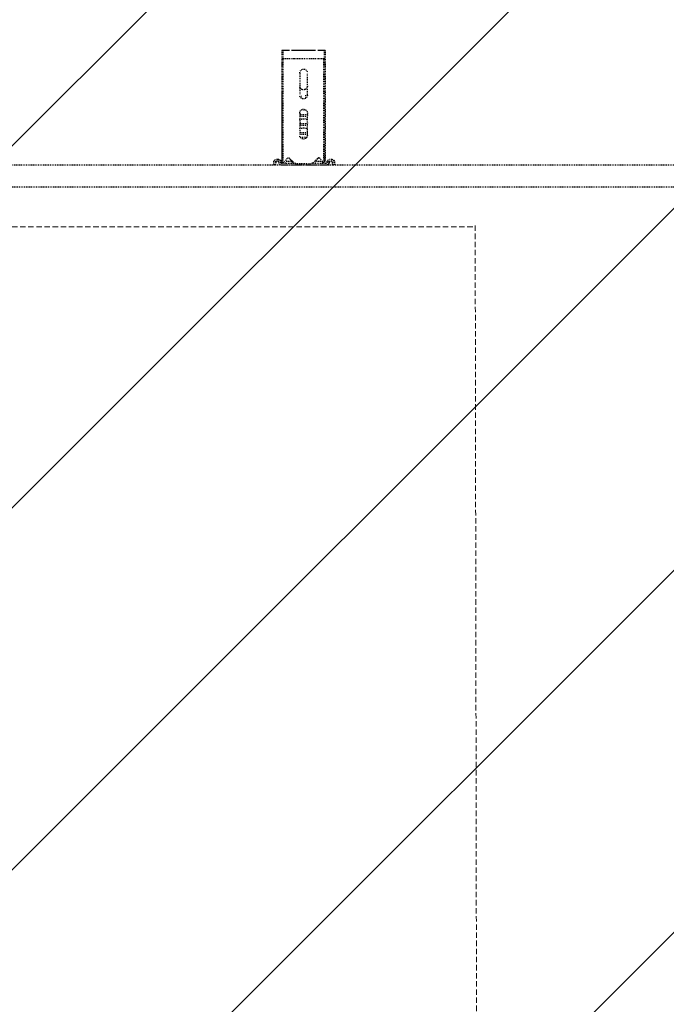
# Model space of a CAD drawing. Header units: centimetres. Extents: x 27698 to 42070, y 833 to 13367.
# Tile 38 of 59: x 29826 to 29902, y 5541 to 5657. Entities that reach past the tile are written whole.
import ezdxf
from ezdxf.enums import TextEntityAlignment as Align

# ---------------------------------------------------------------- set-up
doc = ezdxf.new("R2010")
doc.units = ezdxf.units.CM
doc.header["$LTSCALE"] = 0.1
doc.linetypes.add('DASHED2', pattern=[9.525, 6.35, -3.175])
doc.layers.add('A-Wyburzenia', color=35, linetype='DASHED2', lineweight=0)
doc.layers.add('A_Sufity - Opis', color=4, linetype='Continuous', lineweight=13)
for name, color, linetype in [('A_drzwi opis istniejące', 161, 'Continuous'), ('CKDRZWI_', 7, 'Continuous'), ('PODKŁAD STAN ISTNIEJĄCY', 7, 'Continuous')]:
    doc.layers.add(name, color=color, linetype=linetype)
doc.styles.add('SIMPLEX', font='simplex.shx', dxfattribs={"width": 0.7, "height": 17})

# ---------------------------------------------------------------- blocks, each defined once
blk = doc.blocks.new('A$7E8719B1CAF')
at = {"color": 7, "linetype": 'DASHED2', "lineweight": -3}
for p, q in [((711.3, -4049.5), (3936.6, -4049.5)), ((3936.6, -4075), (711.3, -4075)), ((2727.2, -4075.3), (2725.2, -4075.5)), ((2725.6, -4078.9), (2725.2, -4075.5)), ((2727.9, -4075.3), (2727.2, -4075.3)), ((2727.6, -4078.6), (2727.2, -4075.3)), ((2728.3, -4078.6), (2727.9, -4075.3)), ((2730.8, -4079.5), (2728.6, -4079.5)), ((2730.8, -4081.5), (2728.6, -4081.5)), ((2731.5, -4081.5), (2730.8, -4081.5)), ((2731.9, -4077.6), (2731.7, -4078.6)), ((2733.9, -4077.9), (2733.7, -4078.9)), ((2734.6, -4077.9), (2734.4, -4078.9)), ((2787.1, -4075), (2734.8, -4075)), ((2751.2, -4077), (2734.8, -4077)), ((2735.7, -4079.4), (2735.1, -4079.9)), ((2735.1, -4080.2), (2735.1, -4079.9)), ((2735.1, -4148.5), (2735.1, -4080.2)), ((2735.7, -4078.4), (2736.8, -4077.5)), ((2735.7, -4078.4), (2735.7, -4088.5)), ((2736.8, -4077.5), (2741.9, -4083.3)), ((2736.8, -4077.5), (2736.8, -4088.5)), ((2739.3, -4077), (2739.3, -4079)), ((2747.3, -4079), (2739.3, -4079)), ((2743.7, -4083.4), (2749.3, -4077.8)), ((2746.5, -4079.8), (2744, -4082.7)), ((2747.3, -4079), (2747.3, -4077)), ((2747.7, -4079), (2747.3, -4079)), ((2747.7, -4079), (2747.7, -4077)), ((2751.2, -4077), (2753.5, -4077)), ((2753.5, -4077), (2767.8, -4077)), ((2767.8, -4077), (2770.1, -4077)), ((2787.1, -4077), (2770.1, -4077)), ((2772, -4077.8), (2777.6, -4083.4)), ((2777.3, -4082.7), (2774.7, -4079.8)), ((2774.8, -4077), (2774.8, -4079)), ((2782.8, -4079), (2774.8, -4079)), ((2779.3, -4083.3), (2784.4, -4077.5)), ((2782.8, -4079), (2782.8, -4077)), ((2783.1, -4079), (2782.8, -4079)), ((2783.2, -4078.8), (2783.2, -4077)), ((2784.4, -4077.5), (2785.6, -4078.4)), ((2784.4, -4077.5), (2784.4, -4088.5)), ((2785.6, -4078.4), (2785.6, -4088.5)), ((2786.1, -4079.9), (2785.6, -4079.4)), ((2786.1, -4080.2), (2786.1, -4079.9)), ((2786.1, -4148.5), (2786.1, -4080.2)), ((2787.8, -4075), (2787.1, -4075)), ((2788.2, -4078.9), (2788.1, -4077.9)), ((2790.2, -4078.6), (2790.1, -4077.6)), ((2790.9, -4078.6), (2790.8, -4077.6)), ((2793.4, -4079.5), (2791.2, -4079.5)), ((2793.4, -4081.5), (2791.2, -4081.5)), ((2794.1, -4081.5), (2793.4, -4081.5)), ((2794.8, -4075.3), (2794.3, -4078.6)), ((2795.5, -4075.3), (2794.8, -4075.3)), ((2794.8, -4075.3), (2796.7, -4075.5)), ((2795.5, -4075.3), (2797.5, -4075.5)), ((2796.7, -4075.5), (2796.3, -4078.9)), ((2797.5, -4075.5), (2796.7, -4075.5)), ((2797.5, -4075.5), (2797.1, -4078.9)), ((2735.7, -4088.5), (2735.7, -4200)), ((2736.8, -4088.5), (2736.8, -4200)), ((2784.4, -4088.5), (2784.4, -4200)), ((2785.6, -4088.5), (2785.6, -4200)), ((2756.1, -4136), (2756.1, -4110)), ((2765.1, -4110), (2765.1, -4136)), ((2735.1, -4160.2), (2735.1, -4148.5)), ((2758.1, -4153.3), (2758.1, -4157)), ((2763.1, -4157), (2763.1, -4153.3)), ((2786.1, -4160.2), (2786.1, -4148.5)), ((2735.1, -4209.2), (2735.1, -4160.2)), ((2756.1, -4183), (2756.1, -4157)), ((2765.1, -4157), (2765.1, -4183)), ((2786.1, -4209.2), (2786.1, -4160.2)), ((2735.7, -4200), (2736.8, -4200)), ((2736.5, -4209.2), (2736.5, -4200)), ((2736.8, -4200), (2741.9, -4200)), ((2741.9, -4200), (2743.7, -4200)), ((2743.7, -4200), (2749.3, -4200)), ((2749.3, -4200), (2751.2, -4200)), ((2751.2, -4200), (2770.1, -4200)), ((2770.1, -4200), (2772, -4200)), ((2772, -4200), (2777.6, -4200)), ((2777.6, -4200), (2779.3, -4200)), ((2779.3, -4200), (2784.4, -4200)), ((2784.4, -4200), (2785.6, -4200)), ((2784.7, -4209.2), (2784.7, -4200))]:
    blk.add_line(p, q, dxfattribs=at)
at = {"color": 7, "linetype": 'Continuous', "lineweight": -3}
for p, q in [((2736.5, -4209.2), (2735.1, -4209.2)), ((2740.3, -4209.2), (2736.5, -4209.2)), ((2744, -4209.2), (2740.3, -4209.2)), ((2749.5, -4209.2), (2746.5, -4209.2)), ((2771.8, -4209.2), (2749.5, -4209.2)), ((2774.7, -4209.2), (2771.8, -4209.2)), ((2781, -4209.2), (2777.3, -4209.2)), ((2784.7, -4209.2), (2781, -4209.2)), ((2786.1, -4209.2), (2784.7, -4209.2))]:
    blk.add_line(p, q, dxfattribs=at)
at = {"color": 7, "linetype": 'DASHED2', "lineweight": -3}
for centre, radius, start, end in [((2742.8, -4082.5), 1.2, 221, 315), ((2742.1, -4081), 2.5, 269.1807, 318.2563), ((2749.5, -4082.5), 4, 118.955, 138.2563), ((2749.5, -4082.5), 4, 106.0382, 115.9303), ((2751.2, -4079.7), 2.7, 90, 135), ((2770.1, -4079.7), 2.7, 45, 90), ((2771.8, -4082.5), 4, 41.7437, 73.9618), ((2779.1, -4081), 2.5, 221.7437, 270.4704), ((2778.4, -4082.5), 1.2, 225, 319), ((2760.6, -4110), 4.5, 0, 180), ((2760.6, -4136), 4.5, 180, 0), ((2760.6, -4157), 4.5, 0, 180), ((2760.6, -4167.7), 4.5, 155.1667, 180), ((2760.6, -4167.7), 4.5, 112.113, 155.1667), ((2760.6, -4167.7), 4.5, 67.887, 112.113), ((2760.6, -4167.7), 4.5, 24.8333, 67.887), ((2760.6, -4167.7), 4.5, 0, 24.8333), ((2760.6, -4183), 4.5, 180, 0)]:
    blk.add_arc(centre, radius, start, end, dxfattribs=at)
for centre, major_axis, ratio, start_param, end_param in [((2728.6, -4078.5), (0, -3), 0.999962, 4.834562, 6.283185), ((2728.6, -4078.5), (0, -1), 0.999962, 4.834562, 6.283185), ((2729.3, -4078.5), (0, -1), 0.999962, 4.834562, 6.283185), ((2730.8, -4078.5), (0, 1), 0.999962, 3.141593, 4.590216), ((2730.8, -4078.5), (0, 3), 0.999962, 3.141593, 4.590216), ((2731.5, -4078.5), (0, 3), 0.999962, 3.141593, 4.590216), ((2734.8, -4078), (0, 3), 0.999962, 0, 1.448623), ((2734.8, -4078), (0, 1), 0.999962, 0, 1.448623), ((2735.6, -4078), (0, 1), 0.999962, 0, 1.448623), ((2787.1, -4078), (0, -3), 0.999962, 1.692969, 3.141593), ((2787.1, -4078), (0, -1), 0.999962, 1.692969, 3.141593), ((2787.8, -4078), (0, -3), 0.999962, 1.692969, 3.141593), ((2791.2, -4078.5), (0, -3), 0.999962, 4.834562, 6.283185), ((2791.2, -4078.5), (0, -1), 0.999962, 4.834562, 6.283185), ((2791.9, -4078.5), (0, -1), 0.999962, 4.834562, 6.283185), ((2793.4, -4078.5), (0, 1), 0.999962, 3.141593, 4.590216), ((2793.4, -4078.5), (0, 3), 0.999962, 3.141593, 4.590216), ((2794.1, -4078.5), (0, 3), 0.999962, 3.141593, 4.590216), ((2760.6, -4106.9), (-4.5, 0), 0.220826, 0.603213, 2.538379), ((2760.6, -4111.7), (4.5, 0), 0.220826, 0, 3.141593), ((2760.6, -4113.7), (-4.5, 0), 0.220826, 3.141593, 6.283185), ((2760.6, -4117.5), (-4.5, 0), 0.220826, 0, 3.141593), ((2760.6, -4122.3), (4.5, 0), 0.220826, 0, 3.141593), ((2760.6, -4124.3), (-4.5, 0), 0.220826, 3.141593, 6.283185), ((2760.6, -4128.1), (-4.5, 0), 0.220826, 0, 3.141593), ((2760.6, -4132.9), (4.5, 0), 0.220826, 0, 3.141593), ((2760.6, -4134.9), (-4.5, 0), 0.220826, 3.141593, 6.283185), ((2760.6, -4138.7), (-4.5, 0), 0.220826, 0.871062, 2.270531)]:
    blk.add_ellipse(centre, major_axis=major_axis, ratio=ratio, start_param=start_param, end_param=end_param, dxfattribs=at)
blk = doc.blocks.new('A$7E8718815272C8')
at = {"layer": 'A-Wyburzenia'}
for points in [[(125.17, -130.01), (325.17, -130.01)], [(325.17, -129.84), (325.5, -330.47)]]:
    blk.add_lwpolyline(points, dxfattribs=at)
at = {"layer": 'A_drzwi opis istniejące', "style": 'SIMPLEX', "width": 0.8}
for tag, p in [('230', (1043.61, -607.59)), ('200', (1068.26, -607.78)), ('200', (1828.36, -1338.28)), ('90', (1803.7, -1338.09))]:
    blk.add_attdef(tag, text='', height=16, rotation=90, dxfattribs=at).set_placement(p, align=Align.CENTER)
for tag, p in [('80', (1900.82, -1184.7)), ('200', (1900.63, -1209.35))]:
    blk.add_attdef(tag, text='', height=16, dxfattribs=at).set_placement(p, align=Align.CENTER)

msp = doc.modelspace()

# ---------------------------------------------------------------- hatches: boundary and pattern name
at = {"layer": 'A_Sufity - Opis'}
h = msp.add_hatch(dxfattribs=at)
h.set_pattern_fill('GR_GENERAL', color=256, scale=15)
h.set_pattern_definition([(45, (0, 0), (-21.213203, 21.213203), [])])
h.paths.add_polyline_path([(29603.234, 5714.104), (31730.236, 5724.076), (31730.236, 5160.111), (30722.051, 5160.111), (30722.14, 5150.111), (29616.644, 5150.104), (29616.644, 5211.354), (29603.236, 5211.354)])

# ---------------------------------------------------------------- block references
at = {"layer": 'CKDRZWI_', "xscale": -0.1, "yscale": 0.1, "zscale": 0.1, "rotation": 180}
msp.add_blockref('A$7E8719B1CAF', (29583.236, 5232.354), dxfattribs=at)
at = {"layer": 'PODKŁAD STAN ISTNIEJĄCY'}
msp.add_blockref('A$7E8718815272C8', (29554.236, 5762.604), dxfattribs=at)

doc.saveas('drawing.dxf')
